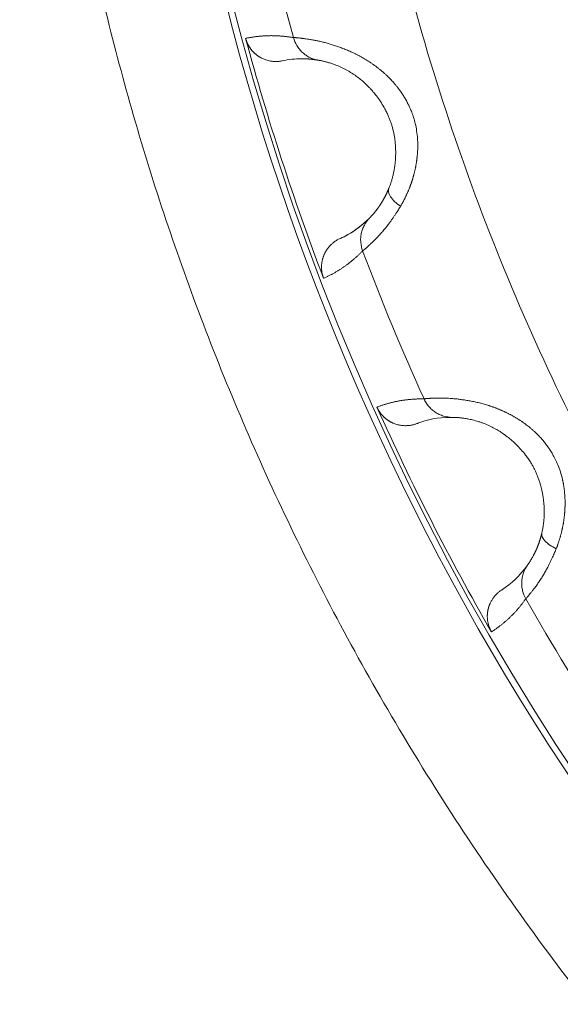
# Model space of a CAD drawing. Header units: millimetres. Extents: x 51337 to 61814, y -21781 to -12277.
# Tile 210 of 256: x 59213 to 59222, y -20740 to -20724. Entities that reach past the tile are written whole.
import ezdxf

# ---------------------------------------------------------------- set-up
doc = ezdxf.new("R2010")
doc.units = ezdxf.units.MM
doc.header["$LTSCALE"] = 0.3175
doc.layers.add('1轮廓实线层', color=7, linetype='Continuous', lineweight=18)

msp = doc.modelspace()

# ---------------------------------------------------------------- linework, layer by layer
at = {"layer": '1轮廓实线层'}
for p, q in [((59217.41015, -20724.71658), (59217.45445, -20724.70769)), ((59217.89188, -20724.69184), (59217.97658, -20724.70369))]:
    msp.add_line(p, q, dxfattribs=at)
for centre, radius, start, end in [((59255.29339, -20712.0386), 120, 105.6266319, 195.8396374), ((59255.29339, -20713.97664), 40, 288.773642, 251.226405), ((59255.29339, -20713.97664), 39.90067, 187.029876, 250.479421)]:
    msp.add_arc(centre, radius, start, end, dxfattribs=at)
for points, degree, knots in [([(59243.29339, -20762.51529), (59241.8275, -20762.15288), (59240.37805, -20761.72403), (59237.5239, -20760.73694), (59236.11919, -20760.1787), (59233.36605, -20758.93742), (59232.01761, -20758.25438), (59229.38807, -20756.7691), (59228.10696, -20755.96686), (59225.62259, -20754.24976), (59224.41932, -20753.3349), (59222.10049, -20751.40006), (59220.98493, -20750.38008), (59218.85067, -20748.24337), (59217.83198, -20747.12665), (59215.89979, -20744.80561), (59214.98631, -20743.60129), (59213.27205, -20741.11495), (59212.47128, -20739.83293), (59210.98901, -20737.20168), (59210.30752, -20735.85247), (59209.06939, -20733.0979), (59208.51277, -20731.69256), (59207.52894, -20728.83727), (59207.10175, -20727.38733), (59206.3803, -20724.45474), (59206.08605, -20722.9721), (59205.63289, -20719.98626), (59205.47399, -20718.48307), (59205.29284, -20715.46848), (59205.27059, -20713.95708), (59205.36294, -20710.93847), (59205.47753, -20709.43125), (59205.84261, -20706.43337), (59206.0931, -20704.94271), (59206.72792, -20701.99016), (59207.11225, -20700.52827), (59208.01161, -20697.64527), (59208.52663, -20696.22415), (59209.68315, -20693.43434), (59210.32464, -20692.06565), (59211.72882, -20689.39192), (59212.49151, -20688.08688), (59214.13185, -20685.55116), (59215.00949, -20684.32048), (59216.87252, -20681.94358), (59217.85791, -20680.79735), (59219.92836, -20678.59876), (59221.01341, -20677.54639), (59223.27429, -20675.54414), (59224.45011, -20674.59426), (59226.88287, -20672.80478), (59228.1398, -20671.96518), (59230.72449, -20670.40314), (59232.05224, -20669.68071), (59234.76766, -20668.35894), (59236.15533, -20667.7596), (59238.97919, -20666.68893), (59240.4154, -20666.21761), (59243.32455, -20665.40682), (59244.79751, -20665.06737), (59247.76809, -20664.52313), (59249.26572, -20664.31834), (59252.27336, -20664.04509), (59253.78337, -20663.97664), (59255.29339, -20663.97664)], 3, [0, 0, 0, 0, 0.03125, 0.03125, 0.0625, 0.0625, 0.09375, 0.09375, 0.125, 0.125, 0.15625, 0.15625, 0.1875, 0.1875, 0.21875, 0.21875, 0.25, 0.25, 0.28125, 0.28125, 0.3125, 0.3125, 0.34375, 0.34375, 0.375, 0.375, 0.40625, 0.40625, 0.4375, 0.4375, 0.46875, 0.46875, 0.5, 0.5, 0.53125, 0.53125, 0.5625, 0.5625, 0.59375, 0.59375, 0.625, 0.625, 0.65625, 0.65625, 0.6875, 0.6875, 0.71875, 0.71875, 0.75, 0.75, 0.78125, 0.78125, 0.8125, 0.8125, 0.84375, 0.84375, 0.875, 0.875, 0.90625, 0.90625, 0.9375, 0.9375, 0.96875, 0.96875, 1, 1, 1, 1]), ([(59255.29339, -20672.07871), (59254.04905, -20672.07871), (59252.80472, -20672.13418), (59250.32593, -20672.35562), (59249.09147, -20672.52159), (59246.64222, -20672.96272), (59245.42743, -20673.23787), (59243.02714, -20673.89518), (59241.84164, -20674.27733), (59239.50936, -20675.1456), (59238.36258, -20675.63173), (59236.1168, -20676.70408), (59235.01782, -20677.29032), (59232.87638, -20678.55825), (59231.83391, -20679.23995), (59229.81378, -20680.69339), (59228.83611, -20681.46514), (59226.95332, -20683.09257), (59226.0482, -20683.94826), (59224.31769, -20685.73676), (59223.49229, -20686.66959), (59221.92778, -20688.60498), (59221.18866, -20689.60755), (59219.80257, -20691.67447), (59219.15559, -20692.73883), (59217.95891, -20694.92089), (59217.4092, -20696.03859), (59216.41143, -20698.31848), (59215.96335, -20699.48066), (59215.1724, -20701.84028), (59214.82951, -20703.03772), (59214.39612, -20704.85321), (59214.26513, -20705.46159), (59214.08908, -20706.37808), (59214.00615, -20706.8373), (59213.91837, -20707.37458), (59213.87673, -20707.64358), (59213.85647, -20707.77816), (59213.84648, -20707.84547), (59213.84152, -20707.87913), (59213.83905, -20707.89597), (59213.83782, -20707.90438), (59213.8372, -20707.90859), (59213.83689, -20707.91069), (59213.83674, -20707.91175), (59213.83667, -20707.9122), (59213.83663, -20707.9125), (59213.8366, -20707.91269), (59213.70937, -20708.78254), (59213.6062, -20709.67892), (59213.45719, -20711.52223), (59213.41134, -20712.46916), (59213.38646, -20714.40966), (59213.40743, -20715.40323), (59213.5258, -20717.43177), (59213.62322, -20718.46674), (59213.9041, -20720.57141), (59214.08758, -20721.6411), (59214.54995, -20723.80696), (59214.82886, -20724.90312), (59215.49102, -20727.112), (59215.87428, -20728.22472), (59216.75334, -20730.45506), (59217.24915, -20731.57269), (59218.36046, -20733.79945), (59218.97597, -20734.90857), (59220.33249, -20737.10317), (59221.07351, -20738.18863), (59222.68513, -20740.31905), (59223.55575, -20741.36399), (59225.42857, -20743.39496), (59226.4308, -20744.38098), (59228.56636, -20746.2743), (59229.69972, -20747.1816), (59231.4956, -20748.46786), (59232.72477, -20749.30046), (59234.66208, -20750.46658), (59236.69018, -20751.54178), (59238.80563, -20752.51786), (59241.00428, -20753.38663), (59242.52227, -20753.88883), (59243.29339, -20754.11934)], 3, [0, 0, 0, 0, 0.03125, 0.03125, 0.0625, 0.0625, 0.09375, 0.09375, 0.125, 0.125, 0.15625, 0.15625, 0.1875, 0.1875, 0.21875, 0.21875, 0.25, 0.25, 0.28125, 0.28125, 0.3125, 0.3125, 0.34375, 0.34375, 0.375, 0.375, 0.40625, 0.40625, 0.4375, 0.4375, 0.46875, 0.46875, 0.484375, 0.484375, 0.4921875, 0.49609375, 0.49804687, 0.49902344, 0.49951172, 0.49975586, 0.49987793, 0.49993896, 0.49996948, 0.49998474, 0.49999237, 0.49999619, 0.49999619, 0.5, 0.5, 0.53125, 0.53125, 0.5625, 0.5625, 0.59375, 0.59375, 0.625, 0.625, 0.65625, 0.65625, 0.6875, 0.6875, 0.71875, 0.71875, 0.75, 0.75, 0.78125, 0.78125, 0.8125, 0.8125, 0.84375, 0.84375, 0.875, 0.875, 0.90625, 0.90625, 0.921875, 0.9375, 0.953125, 0.96875, 0.984375, 1, 1, 1, 1]), ([(59216.82664, -20724.35722), (59216.83393, -20724.35569), (59216.84849, -20724.35263), (59216.87038, -20724.34835), (59216.89226, -20724.34431), (59216.91413, -20724.34052), (59216.936, -20724.33699), (59216.95786, -20724.3337), (59216.97971, -20724.33066), (59217.00157, -20724.32786), (59217.02341, -20724.32532), (59217.04525, -20724.32302), (59217.06709, -20724.32097), (59217.08892, -20724.31917), (59217.11074, -20724.31762), (59217.13256, -20724.31631), (59217.15437, -20724.31525), (59217.17618, -20724.31443), (59217.19798, -20724.31386), (59217.21977, -20724.31353), (59217.24156, -20724.31344), (59217.26335, -20724.31361), (59217.28512, -20724.31401), (59217.3069, -20724.31466), (59217.32866, -20724.31555), (59217.35042, -20724.31668), (59217.37218, -20724.31806), (59217.39393, -20724.31967), (59217.41567, -20724.32153), (59217.43741, -20724.32363), (59217.45914, -20724.32597), (59217.48087, -20724.32856), (59217.50259, -20724.33138), (59217.52431, -20724.33444), (59217.54603, -20724.33774), (59217.56773, -20724.34127), (59217.58223, -20724.34382), (59217.58947, -20724.3451)], 3, [0, 0, 0, 0, 0.03018538, 0.06027571, 0.09027099, 0.12017124, 0.14997646, 0.17968666, 0.20930187, 0.23882208, 0.2682473, 0.29757755, 0.32681284, 0.35595318, 0.38499858, 0.41394905, 0.44280459, 0.47156523, 0.50023097, 0.52880183, 0.55727781, 0.58565893, 0.61394519, 0.64213662, 0.67023321, 0.69823499, 0.72614196, 0.75395414, 0.78167154, 0.80929416, 0.83682203, 0.86425515, 0.89159354, 0.9188372, 0.94598616, 0.97304042, 1, 1, 1, 1]), ([(59216.82664, -20724.35722), (59216.82759, -20724.36064), (59216.82949, -20724.3675), (59216.83262, -20724.37773), (59216.83597, -20724.38793), (59216.83955, -20724.39809), (59216.84337, -20724.4082), (59216.84741, -20724.41825), (59216.85167, -20724.42823), (59216.85616, -20724.43813), (59216.86088, -20724.44796), (59216.86582, -20724.45769), (59216.87097, -20724.46733), (59216.87634, -20724.47686), (59216.88193, -20724.48628), (59216.88772, -20724.49558), (59216.89371, -20724.50475), (59216.8999, -20724.51379), (59216.90629, -20724.52269), (59216.91287, -20724.53143), (59216.91963, -20724.54003), (59216.92656, -20724.54846), (59216.93367, -20724.55673), (59216.94095, -20724.56483), (59216.94839, -20724.57275), (59216.95597, -20724.5805), (59216.96371, -20724.58805), (59216.97158, -20724.59542), (59216.97959, -20724.60259), (59216.98772, -20724.60957), (59216.99597, -20724.61634), (59217.00433, -20724.62292), (59217.01279, -20724.62928), (59217.02135, -20724.63544), (59217.02999, -20724.6414), (59217.03871, -20724.64714), (59217.05026, -20724.6544), (59217.07006, -20724.66601), (59217.10416, -20724.68343), (59217.15631, -20724.70413), (59217.20469, -20724.71639), (59217.24184, -20724.72222), (59217.26175, -20724.72455), (59217.28228, -20724.72611), (59217.30337, -20724.72683), (59217.32494, -20724.72664), (59217.34692, -20724.72551), (59217.36921, -20724.72334), (59217.39173, -20724.72019), (59217.4067, -20724.71721), (59217.41423, -20724.71571)], 3, [0, 0, 0, 0, 0.01404771, 0.028147, 0.04229447, 0.05648664, 0.07071995, 0.08499079, 0.09929547, 0.11363027, 0.12799139, 0.142375, 0.15677723, 0.17119418, 0.18562192, 0.20005648, 0.2144939, 0.2289302, 0.24336141, 0.25778353, 0.2721926, 0.28658468, 0.30095582, 0.31530212, 0.32961973, 0.34390479, 0.35815354, 0.37236225, 0.38652723, 0.40064486, 0.41471162, 0.42872401, 0.44267863, 0.45657217, 0.47040139, 0.48416313, 0.49785433, 0.52433133, 0.57488202, 0.6490802, 0.74569001, 0.77133612, 0.79775021, 0.82488835, 0.85270273, 0.88114185, 0.91015069, 0.93967106, 0.96964196, 1, 1, 1, 1]), ([(59219.30136, -20727.03737), (59219.30425, -20727.03247), (59219.31001, -20727.02269), (59219.31852, -20727.00785), (59219.32692, -20726.99295), (59219.33519, -20726.97796), (59219.34335, -20726.96289), (59219.35137, -20726.94773), (59219.35928, -20726.93251), (59219.36705, -20726.9172), (59219.3747, -20726.90183), (59219.38223, -20726.88638), (59219.38962, -20726.87086), (59219.39688, -20726.85527), (59219.40402, -20726.83962), (59219.41102, -20726.8239), (59219.41789, -20726.80812), (59219.42463, -20726.79228), (59219.43123, -20726.77638), (59219.4377, -20726.76042), (59219.44403, -20726.74441), (59219.45023, -20726.72834), (59219.45629, -20726.71222), (59219.46221, -20726.69605), (59219.46799, -20726.67984), (59219.47363, -20726.66357), (59219.47913, -20726.64726), (59219.48449, -20726.63091), (59219.4897, -20726.61452), (59219.49478, -20726.59809), (59219.4997, -20726.58162), (59219.50448, -20726.56512), (59219.50912, -20726.54858), (59219.51361, -20726.53202), (59219.51795, -20726.51542), (59219.52214, -20726.49879), (59219.52618, -20726.48214), (59219.53007, -20726.46547), (59219.53381, -20726.44877), (59219.53739, -20726.43205), (59219.54083, -20726.41531), (59219.54411, -20726.39856), (59219.54723, -20726.38179), (59219.5502, -20726.365), (59219.55301, -20726.34821), (59219.55567, -20726.33141), (59219.55817, -20726.3146), (59219.5605, -20726.29778), (59219.56268, -20726.28096), (59219.5647, -20726.26414), (59219.56656, -20726.24731), (59219.56825, -20726.23049), (59219.56978, -20726.21367), (59219.57115, -20726.19686), (59219.57235, -20726.18005), (59219.57338, -20726.16326), (59219.57425, -20726.14647), (59219.57495, -20726.12969), (59219.57549, -20726.11293), (59219.57585, -20726.09619), (59219.57605, -20726.07946), (59219.57607, -20726.06275), (59219.57593, -20726.04607), (59219.57561, -20726.0294), (59219.57512, -20726.01276), (59219.57445, -20725.99615), (59219.57361, -20725.97957), (59219.57026, -20725.925), (59219.56082, -20725.83749), (59219.53885, -20725.72304), (59219.51188, -20725.62434), (59219.48255, -20725.54074), (59219.45356, -20725.47141), (59219.4235, -20725.40758), (59219.39146, -20725.34661), (59219.35589, -20725.2863), (59219.32037, -20725.23156), (59219.28556, -20725.1822), (59219.25204, -20725.13799), (59219.22032, -20725.09872), (59219.19081, -20725.06418), (59219.1639, -20725.03417), (59219.13989, -20725.00849), (59219.11904, -20724.98698), (59219.10156, -20724.96948), (59219.08761, -20724.95589), (59219.07733, -20724.94607), (59219.06672, -20724.93617), (59219.05442, -20724.92506), (59219.03919, -20724.9115), (59219.0238, -20724.89808), (59219.00826, -20724.88481), (59218.99259, -20724.87168), (59218.97677, -20724.85869), (59218.96081, -20724.84585), (59218.94471, -20724.83316), (59218.92848, -20724.82062), (59218.91213, -20724.80823), (59218.89564, -20724.79599), (59218.87903, -20724.78391), (59218.8623, -20724.77199), (59218.84545, -20724.76022), (59218.82849, -20724.74862), (59218.81141, -20724.73717), (59218.79422, -20724.72589), (59218.77692, -20724.71478), (59218.75951, -20724.70383), (59218.74199, -20724.69306), (59218.72436, -20724.68245), (59218.70662, -20724.67202), (59218.68878, -20724.66176), (59218.67083, -20724.65167), (59218.65278, -20724.64177), (59218.63463, -20724.63204), (59218.6164, -20724.6225), (59218.59808, -20724.61314), (59218.56176, -20724.59502), (59218.50727, -20724.56937), (59218.43516, -20724.53846), (59218.36367, -20724.51042), (59218.29351, -20724.48508), (59218.22513, -20724.46228), (59218.1587, -20724.44194), (59218.1094, -20724.42787), (59218.07187, -20724.41806), (59218.04144, -20724.41062), (59218.00057, -20724.40125), (59217.95043, -20724.39073), (59217.89316, -20724.37997), (59217.8385, -20724.37097), (59217.79374, -20724.36442), (59217.76327, -20724.36034), (59217.741, -20724.3574), (59217.72288, -20724.35493), (59217.70574, -20724.35281), (59217.69011, -20724.35098), (59217.67593, -20724.34944), (59217.66312, -20724.34815), (59217.65161, -20724.34708), (59217.64134, -20724.34622), (59217.63224, -20724.34553), (59217.62422, -20724.345), (59217.61723, -20724.34461), (59217.61118, -20724.34434), (59217.606, -20724.34419), (59217.60163, -20724.34414), (59217.59799, -20724.34418), (59217.59502, -20724.3443), (59217.59265, -20724.34449), (59217.59079, -20724.34475), (59217.5899, -20724.34499), (59217.58947, -20724.3451)], 3, [0, 0, 0, 0, 0.00396949, 0.00792271, 0.01186003, 0.01578181, 0.01968837, 0.02358008, 0.02745725, 0.0313202, 0.03516926, 0.03900472, 0.04282688, 0.04663604, 0.05043246, 0.05421644, 0.05798822, 0.06174807, 0.06549624, 0.06923297, 0.07295849, 0.07667303, 0.08037682, 0.08407006, 0.08775297, 0.09142573, 0.09508856, 0.09874162, 0.10238511, 0.1060192, 0.10964406, 0.11325986, 0.11686674, 0.12046488, 0.1240544, 0.12763547, 0.1312082, 0.13477275, 0.13832923, 0.14187778, 0.14541851, 0.14895154, 0.15247698, 0.15599495, 0.15950555, 0.16300889, 0.16650507, 0.1699942, 0.17347637, 0.1769517, 0.18042028, 0.18388221, 0.18733759, 0.19078653, 0.1942291, 0.19766542, 0.20109558, 0.20451967, 0.20793779, 0.21135004, 0.21475652, 0.21815732, 0.22155254, 0.22494229, 0.22832666, 0.23170577, 0.23507971, 0.2384486, 0.26502367, 0.28858214, 0.30926629, 0.32719576, 0.34242456, 0.35495638, 0.37010786, 0.38432111, 0.39758013, 0.40987007, 0.42117585, 0.43148202, 0.44077334, 0.44903524, 0.45625408, 0.46241746, 0.46751438, 0.47153548, 0.47447326, 0.47632223, 0.48054165, 0.48477243, 0.48901473, 0.4932687, 0.49753453, 0.50181238, 0.50610245, 0.51040495, 0.51472008, 0.51904807, 0.52338918, 0.52774364, 0.53211174, 0.53649375, 0.54088998, 0.54530077, 0.54972665, 0.55416822, 0.55862608, 0.56310085, 0.56759318, 0.57210371, 0.5766331, 0.58118203, 0.58575112, 0.59034034, 0.59494933, 0.59957776, 0.60422533, 0.622501, 0.6410032, 0.65970204, 0.67856197, 0.69757309, 0.71674304, 0.73607139, 0.74201651, 0.75161379, 0.76490257, 0.7819314, 0.80275304, 0.82690071, 0.84607374, 0.86019506, 0.86921539, 0.87888546, 0.88827987, 0.8973966, 0.90623394, 0.91479041, 0.92306479, 0.93105596, 0.93876294, 0.94618481, 0.95332069, 0.96016969, 0.96673093, 0.97300347, 0.97898633, 0.98467851, 0.99007894, 0.99518648, 1, 1, 1, 1]), ([(59217.98486, -20724.7052), (59217.94098, -20724.69754), (59217.89637, -20724.68357), (59217.83248, -20724.6527), (59217.8117, -20724.64078), (59217.77186, -20724.61389), (59217.75281, -20724.59893), (59217.71709, -20724.56639), (59217.70041, -20724.54882), (59217.66991, -20724.51165), (59217.65609, -20724.49206), (59217.61935, -20724.43128), (59217.60125, -20724.38813), (59217.58947, -20724.3451)], 3, [0, 0, 0, 0, 0.25, 0.25, 0.375, 0.375, 0.5, 0.5, 0.625, 0.625, 0.75, 0.75, 1, 1, 1, 1]), ([(59217.98486, -20724.7052), (59217.98548, -20724.70531), (59217.98674, -20724.70553), (59217.98905, -20724.7059), (59217.99176, -20724.70633), (59217.99496, -20724.70683), (59217.99868, -20724.70743), (59218.00297, -20724.70813), (59218.00789, -20724.70895), (59218.01349, -20724.70992), (59218.0229, -20724.7116), (59218.03758, -20724.71439), (59218.05964, -20724.71903), (59218.08172, -20724.72415), (59218.10302, -20724.72949), (59218.12305, -20724.73482), (59218.14578, -20724.74127), (59218.17135, -20724.74902), (59218.19985, -20724.75827), (59218.23135, -20724.76924), (59218.26588, -20724.78219), (59218.30381, -20724.79753), (59218.34459, -20724.81539), (59218.38754, -20724.83577), (59218.42349, -20724.85421), (59218.45282, -20724.87013), (59218.47668, -20724.88359), (59218.50529, -20724.90051), (59218.5386, -20724.9214), (59218.58617, -20724.95331), (59218.64327, -20724.99569), (59218.7044, -20725.04707), (59218.75565, -20725.09459), (59218.79753, -20725.13674), (59218.8306, -20725.17233), (59218.85539, -20725.20048), (59218.88859, -20725.23969), (59218.93609, -20725.30004), (59218.99564, -20725.38637), (59219.04583, -20725.47141), (59219.07866, -20725.53552), (59219.10201, -20725.5855), (59219.12184, -20725.63184), (59219.14226, -20725.68573), (59219.15982, -20725.73879), (59219.17532, -20725.79314), (59219.18886, -20725.84925), (59219.20039, -20725.90759), (59219.20956, -20725.9663), (59219.21658, -20726.02673), (59219.22135, -20726.0895), (59219.22364, -20726.1552), (59219.22318, -20726.22283), (59219.21975, -20726.2922), (59219.21316, -20726.36304), (59219.20533, -20726.41963), (59219.19814, -20726.46171), (59219.19294, -20726.48917), (59219.18727, -20726.51638), (59219.18115, -20726.54335), (59219.17457, -20726.57004), (59219.16753, -20726.59646), (59219.16005, -20726.62258), (59219.15213, -20726.64839), (59219.14377, -20726.67388), (59219.13497, -20726.69903), (59219.12576, -20726.72387), (59219.11929, -20726.74002), (59219.11605, -20726.74812)], 3, [0, 0, 0, 0, 0.00751346, 0.01532072, 0.02341965, 0.03180806, 0.04048368, 0.04944414, 0.05868692, 0.06820939, 0.0780087, 0.10243114, 0.12646029, 0.15009368, 0.16456979, 0.17973955, 0.19557198, 0.21203293, 0.22908556, 0.24669088, 0.2648085, 0.28339812, 0.30295313, 0.32206487, 0.34075972, 0.34874675, 0.3585846, 0.37023136, 0.38363925, 0.39876387, 0.42719146, 0.45185063, 0.47297262, 0.49067362, 0.50500901, 0.51600693, 0.52368195, 0.55004108, 0.58294123, 0.61442408, 0.63503769, 0.64482042, 0.66180195, 0.67826824, 0.69423786, 0.70972796, 0.72673846, 0.74375843, 0.7607821, 0.77780066, 0.79613075, 0.81507786, 0.83464761, 0.85485114, 0.87570759, 0.89724871, 0.9056631, 0.91409031, 0.92253371, 0.93099704, 0.93948441, 0.94800033, 0.95654972, 0.96513792, 0.97377067, 0.98245415, 0.99119494, 1, 1, 1, 1]), ([(59219.11605, -20726.74812), (59219.11445, -20726.75202), (59219.11126, -20726.75981), (59219.10644, -20726.77124), (59219.10161, -20726.78247), (59219.09678, -20726.79347), (59219.09194, -20726.80426), (59219.08709, -20726.81483), (59219.08226, -20726.82519), (59219.07743, -20726.83534), (59219.07261, -20726.84529), (59219.0678, -20726.85503), (59219.06301, -20726.86457), (59219.05824, -20726.87391), (59219.05349, -20726.88306), (59219.04877, -20726.89202), (59219.04407, -20726.90078), (59219.0394, -20726.90936), (59219.03476, -20726.91776), (59219.03016, -20726.92597), (59219.02559, -20726.93401), (59219.02106, -20726.94186), (59219.01657, -20726.94955), (59219.01212, -20726.95706), (59219.00772, -20726.96441), (59219.00336, -20726.97159), (59218.99904, -20726.9786), (59218.99477, -20726.98546), (59218.99056, -20726.99215), (59218.98639, -20726.99869), (59218.98227, -20727.00508), (59218.97821, -20727.01132), (59218.9742, -20727.01741), (59218.97025, -20727.02335), (59218.96635, -20727.02915), (59218.96251, -20727.0348), (59218.95872, -20727.04032), (59218.955, -20727.0457), (59218.95133, -20727.05095), (59218.94772, -20727.05606), (59218.94417, -20727.06105), (59218.94069, -20727.06591), (59218.93726, -20727.07064), (59218.93389, -20727.07525), (59218.93059, -20727.07974), (59218.92734, -20727.08411), (59218.92416, -20727.08836), (59218.91597, -20727.09922), (59218.90201, -20727.11724), (59218.88238, -20727.14143), (59218.86173, -20727.16563), (59218.84497, -20727.18425), (59218.83252, -20727.19756), (59218.82402, -20727.2064), (59218.81736, -20727.21318), (59218.81228, -20727.21825), (59218.80855, -20727.22195), (59218.80586, -20727.22462), (59218.80463, -20727.22587), (59218.80406, -20727.22646)], 3, [0, 0, 0, 0, 0.0114008, 0.02273719, 0.03401028, 0.04522103, 0.05637026, 0.06745862, 0.07848665, 0.08945476, 0.10036322, 0.11121222, 0.12200185, 0.13273207, 0.1434028, 0.15401385, 0.16456497, 0.17505584, 0.18548607, 0.19585522, 0.2061628, 0.21640828, 0.22659108, 0.23671057, 0.2467661, 0.25675699, 0.26668254, 0.27654199, 0.28633461, 0.29605961, 0.30571622, 0.31530363, 0.32482104, 0.33426763, 0.34364258, 0.35294507, 0.36217427, 0.37132935, 0.38040949, 0.38941387, 0.39834166, 0.40719205, 0.41596423, 0.42465739, 0.43327074, 0.44180349, 0.45025487, 0.45862409, 0.50771784, 0.5670267, 0.63689681, 0.71769997, 0.76814187, 0.81534828, 0.85922965, 0.8997056, 0.93670309, 0.97015512, 1, 1, 1, 1]), ([(59219.11605, -20726.74812), (59219.10879, -20726.76599), (59219.10442, -20726.80805), (59219.13644, -20726.88476), (59219.20567, -20726.96544), (59219.26865, -20727.01507), (59219.30136, -20727.03737)], 3, [0, 0, 0, 0, 0.24769377, 0.50189629, 0.75609882, 1, 1, 1, 1]), ([(59218.69585, -20727.75019), (59218.69617, -20727.74999), (59218.69683, -20727.7496), (59218.69808, -20727.74876), (59218.69959, -20727.7477), (59218.70141, -20727.74637), (59218.70357, -20727.74475), (59218.70609, -20727.74281), (59218.70901, -20727.74051), (59218.71237, -20727.73783), (59218.71619, -20727.73474), (59218.72051, -20727.73119), (59218.72536, -20727.72716), (59218.73078, -20727.7226), (59218.73679, -20727.71749), (59218.74342, -20727.71178), (59218.75072, -20727.70544), (59218.75869, -20727.69842), (59218.77177, -20727.68677), (59218.79251, -20727.66808), (59218.82457, -20727.63856), (59218.86553, -20727.5995), (59218.91251, -20727.55271), (59218.96205, -20727.50045), (59219.01, -20727.44655), (59219.05695, -20727.39042), (59219.09883, -20727.33693), (59219.1352, -20727.28798), (59219.16597, -20727.24513), (59219.19439, -20727.20413), (59219.22041, -20727.16537), (59219.24401, -20727.12918), (59219.26521, -20727.09582), (59219.28403, -20727.06561), (59219.29585, -20727.04636), (59219.30136, -20727.03737)], 3, [0, 0, 0, 0, 0.01071754, 0.02203092, 0.03393745, 0.04643449, 0.05951944, 0.07318978, 0.08744305, 0.10227689, 0.11768901, 0.13367719, 0.15023929, 0.16737319, 0.18507684, 0.20334817, 0.22218509, 0.24158542, 0.26154691, 0.312327, 0.37160412, 0.43924341, 0.5150676, 0.58163483, 0.64470892, 0.70430255, 0.76044006, 0.80090574, 0.83825972, 0.87255911, 0.90385889, 0.93221013, 0.95765864, 0.98024414, 1, 1, 1, 1]), ([(59218.80156, -20727.22903), (59218.80026, -20727.23037), (59218.79895, -20727.23171), (59218.69106, -20727.34173), (59218.57603, -20727.42695), (59218.41772, -20727.5148), (59218.38035, -20727.53356), (59218.34238, -20727.55067)], 3, [0, 0, 0, 0, 0.00933124, 0.00933124, 0.76994088, 0.76994088, 1, 1, 1, 1]), ([(59218.69585, -20727.75019), (59218.68009, -20727.70846), (59218.66937, -20727.66291), (59218.66338, -20727.59214), (59218.66304, -20727.56817), (59218.66587, -20727.52017), (59218.66903, -20727.49615), (59218.6788, -20727.44883), (59218.68542, -20727.42553), (59218.70184, -20727.38037), (59218.71165, -20727.35851), (59218.74519, -20727.29597), (59218.77306, -20727.25846), (59218.80406, -20727.22646)], 3, [0, 0, 0, 0, 0.25, 0.25, 0.375, 0.375, 0.5, 0.5, 0.625, 0.625, 0.75, 0.75, 1, 1, 1, 1]), ([(59218.07159, -20728.18878), (59218.03921, -20728.10387), (59218.03835, -20727.91314), (59218.07711, -20727.8188), (59218.09609, -20727.77262), (59218.1257, -20727.72907), (59218.20565, -20727.61145), (59218.33617, -20727.55339)], 2, [0, 0, 0, 0.25, 0.5, 0.5, 0.75, 0.75, 1, 1, 1]), ([(59218.69585, -20727.75019), (59218.69074, -20727.75548), (59218.68051, -20727.76607), (59218.66503, -20727.78168), (59218.6494, -20727.79711), (59218.63363, -20727.81235), (59218.61772, -20727.8274), (59218.60166, -20727.84226), (59218.58545, -20727.85693), (59218.5691, -20727.87141), (59218.5526, -20727.88569), (59218.53596, -20727.89979), (59218.51916, -20727.91369), (59218.50222, -20727.92739), (59218.48514, -20727.94091), (59218.46791, -20727.95423), (59218.45052, -20727.96736), (59218.433, -20727.98029), (59218.41532, -20727.99303), (59218.39749, -20728.00558), (59218.37952, -20728.01793), (59218.3614, -20728.03009), (59218.34313, -20728.04205), (59218.32471, -20728.05381), (59218.30614, -20728.06538), (59218.28742, -20728.07676), (59218.26855, -20728.08794), (59218.24953, -20728.09892), (59218.23036, -20728.1097), (59218.21104, -20728.12028), (59218.19157, -20728.13067), (59218.17195, -20728.14086), (59218.15218, -20728.15085), (59218.13226, -20728.16065), (59218.11218, -20728.17023), (59218.09196, -20728.17964), (59218.07839, -20728.18573), (59218.07159, -20728.18878)], 3, [0, 0, 0, 0, 0.02695909, 0.0540129, 0.08116142, 0.10840469, 0.13574271, 0.16317548, 0.19070304, 0.21832537, 0.24604251, 0.27385446, 0.30176123, 0.32976284, 0.35785929, 0.3860506, 0.41433678, 0.44271784, 0.47119379, 0.49976465, 0.52843042, 0.55719112, 0.58604675, 0.61499733, 0.64404287, 0.67318338, 0.70241887, 0.73174935, 0.76117484, 0.79069533, 0.82031085, 0.8500214, 0.87982699, 0.90972764, 0.93972335, 0.96981413, 1, 1, 1, 1]), ([(59218.92411, -20730.24694), (59218.93107, -20730.24429), (59218.94497, -20730.23899), (59218.96592, -20730.23134), (59218.9869, -20730.22393), (59219.00791, -20730.21677), (59219.02895, -20730.20985), (59219.05003, -20730.20318), (59219.07114, -20730.19676), (59219.09229, -20730.19058), (59219.11347, -20730.18465), (59219.13468, -20730.17897), (59219.15593, -20730.17353), (59219.17721, -20730.16833), (59219.19852, -20730.16338), (59219.21986, -20730.15868), (59219.24124, -20730.15422), (59219.26265, -20730.15), (59219.28409, -20730.14602), (59219.30557, -20730.14229), (59219.32707, -20730.1388), (59219.34862, -20730.13555), (59219.37019, -20730.13254), (59219.39179, -20730.12978), (59219.41343, -20730.12725), (59219.4351, -20730.12497), (59219.45681, -20730.12292), (59219.47854, -20730.12112), (59219.50031, -20730.11955), (59219.52211, -20730.11822), (59219.54394, -20730.11714), (59219.5658, -20730.11629), (59219.5877, -20730.11567), (59219.60963, -20730.1153), (59219.63159, -20730.11517), (59219.65358, -20730.11525), (59219.6683, -20730.11551), (59219.67565, -20730.11564)], 3, [0, 0, 0, 0, 0.03018538, 0.06027571, 0.09027099, 0.12017124, 0.14997646, 0.17968666, 0.20930187, 0.23882208, 0.2682473, 0.29757755, 0.32681284, 0.35595318, 0.38499858, 0.41394904, 0.44280459, 0.47156523, 0.50023097, 0.52880183, 0.55727781, 0.58565893, 0.61394519, 0.64213662, 0.67023321, 0.69823499, 0.72614196, 0.75395414, 0.78167154, 0.80929416, 0.83682203, 0.86425515, 0.89159354, 0.9188372, 0.94598616, 0.97304042, 1, 1, 1, 1]), ([(59221.78763, -20732.50697), (59221.78971, -20732.50167), (59221.79387, -20732.49111), (59221.79996, -20732.47513), (59221.80592, -20732.45909), (59221.81175, -20732.44299), (59221.81745, -20732.42683), (59221.823, -20732.41061), (59221.82843, -20732.39433), (59221.83372, -20732.378), (59221.83887, -20732.36162), (59221.84388, -20732.34518), (59221.84875, -20732.3287), (59221.85349, -20732.31217), (59221.85809, -20732.29559), (59221.86255, -20732.27897), (59221.86686, -20732.26231), (59221.87104, -20732.24561), (59221.87508, -20732.22887), (59221.87897, -20732.2121), (59221.88272, -20732.19529), (59221.88632, -20732.17845), (59221.88979, -20732.16158), (59221.89311, -20732.14469), (59221.89628, -20732.12777), (59221.89931, -20732.11082), (59221.90219, -20732.09385), (59221.90492, -20732.07686), (59221.90751, -20732.05986), (59221.90995, -20732.04284), (59221.91224, -20732.0258), (59221.91438, -20732.00875), (59221.91637, -20731.9917), (59221.91821, -20731.97463), (59221.9199, -20731.95756), (59221.92144, -20731.94048), (59221.92282, -20731.9234), (59221.92406, -20731.90632), (59221.92514, -20731.88924), (59221.92606, -20731.87217), (59221.92684, -20731.8551), (59221.92746, -20731.83804), (59221.92792, -20731.82099), (59221.92823, -20731.80395), (59221.92838, -20731.78692), (59221.92837, -20731.76991), (59221.92821, -20731.75292), (59221.92789, -20731.73594), (59221.92741, -20731.71899), (59221.92677, -20731.70206), (59221.92597, -20731.68515), (59221.92501, -20731.66827), (59221.92389, -20731.65142), (59221.92261, -20731.6346), (59221.92117, -20731.61781), (59221.91956, -20731.60106), (59221.91779, -20731.58434), (59221.91586, -20731.56766), (59221.91377, -20731.55103), (59221.91151, -20731.53443), (59221.90909, -20731.51788), (59221.9065, -20731.50137), (59221.90374, -20731.48491), (59221.90082, -20731.4685), (59221.89773, -20731.45215), (59221.89448, -20731.43584), (59221.89105, -20731.41959), (59221.87921, -20731.36622), (59221.85619, -20731.28127), (59221.81659, -20731.17167), (59221.77451, -20731.0784), (59221.73246, -20731.00042), (59221.69299, -20730.93647), (59221.65331, -20730.87813), (59221.61212, -20730.82293), (59221.56756, -20730.76892), (59221.52392, -20730.72041), (59221.48181, -20730.6771), (59221.44179, -20730.63869), (59221.40431, -20730.60486), (59221.36977, -20730.57536), (59221.33849, -20730.54992), (59221.31076, -20730.52832), (59221.2868, -20730.51033), (59221.2668, -20730.49579), (59221.2509, -20730.48454), (59221.23921, -20730.47645), (59221.22717, -20730.46834), (59221.21329, -20730.45929), (59221.19613, -20730.44828), (59221.17883, -20730.43744), (59221.16141, -20730.42676), (59221.14387, -20730.41624), (59221.12621, -20730.40589), (59221.10844, -20730.3957), (59221.09056, -20730.38569), (59221.07257, -20730.37584), (59221.05447, -20730.36616), (59221.03628, -20730.35665), (59221.01798, -20730.34732), (59220.99959, -20730.33816), (59220.98111, -20730.32917), (59220.96254, -20730.32036), (59220.94388, -20730.31173), (59220.92514, -20730.30328), (59220.90631, -20730.29501), (59220.8874, -20730.28692), (59220.86841, -20730.27902), (59220.84934, -20730.2713), (59220.83019, -20730.26377), (59220.81097, -20730.25643), (59220.79166, -20730.24928), (59220.77228, -20730.24232), (59220.75284, -20730.23555), (59220.73333, -20730.22898), (59220.71378, -20730.2226), (59220.67507, -20730.21038), (59220.61724, -20730.19357), (59220.54118, -20730.17432), (59220.46618, -20730.15781), (59220.39292, -20730.14376), (59220.32181, -20730.13194), (59220.25302, -20730.12224), (59220.20213, -20730.11606), (59220.16353, -20730.11223), (59220.13231, -20730.10965), (59220.09048, -20730.10679), (59220.0393, -20730.10424), (59219.98106, -20730.10257), (59219.92566, -20730.10223), (59219.88043, -20730.10276), (59219.8497, -20730.1035), (59219.82724, -20730.10408), (59219.80895, -20730.10448), (59219.7917, -20730.10506), (59219.77598, -20730.1057), (59219.76173, -20730.1064), (59219.74887, -20730.10713), (59219.73734, -20730.10788), (59219.72706, -20730.10863), (59219.71796, -20730.10937), (59219.70996, -20730.1101), (59219.70299, -20730.11081), (59219.69697, -20730.11149), (59219.69184, -20730.11215), (59219.68751, -20730.11279), (59219.68392, -20730.11339), (59219.68101, -20730.11398), (59219.6787, -20730.11454), (59219.6769, -20730.11509), (59219.67606, -20730.11546), (59219.67565, -20730.11564)], 3, [0, 0, 0, 0, 0.00396949, 0.00792271, 0.01186003, 0.01578181, 0.01968837, 0.02358008, 0.02745725, 0.0313202, 0.03516926, 0.03900472, 0.04282688, 0.04663604, 0.05043246, 0.05421644, 0.05798822, 0.06174807, 0.06549624, 0.06923297, 0.07295849, 0.07667303, 0.08037682, 0.08407006, 0.08775297, 0.09142573, 0.09508856, 0.09874162, 0.10238511, 0.1060192, 0.10964406, 0.11325986, 0.11686674, 0.12046488, 0.1240544, 0.12763547, 0.1312082, 0.13477275, 0.13832923, 0.14187778, 0.1454185, 0.14895153, 0.15247698, 0.15599495, 0.15950555, 0.16300889, 0.16650507, 0.1699942, 0.17347637, 0.1769517, 0.18042028, 0.18388221, 0.18733759, 0.19078652, 0.1942291, 0.19766542, 0.20109558, 0.20451967, 0.20793779, 0.21135004, 0.21475652, 0.21815732, 0.22155254, 0.22494229, 0.22832666, 0.23170577, 0.23507971, 0.2384486, 0.26502365, 0.2885821, 0.30926625, 0.32719573, 0.34242454, 0.35495638, 0.3701079, 0.38432118, 0.39758022, 0.40987019, 0.42117599, 0.43148216, 0.44077349, 0.44903538, 0.45625422, 0.46241758, 0.46751448, 0.47153556, 0.4744733, 0.47632223, 0.48054164, 0.48477243, 0.48901472, 0.4932687, 0.49753453, 0.50181238, 0.50610245, 0.51040495, 0.51472008, 0.51904807, 0.52338918, 0.52774364, 0.53211174, 0.53649375, 0.54088998, 0.54530077, 0.54972665, 0.55416822, 0.55862608, 0.56310085, 0.56759318, 0.57210371, 0.5766331, 0.58118203, 0.58575112, 0.59034034, 0.59494933, 0.59957775, 0.60422533, 0.622501, 0.64100319, 0.65970204, 0.67856197, 0.69757308, 0.71674304, 0.73607139, 0.74201651, 0.75161378, 0.76490257, 0.7819314, 0.80275304, 0.82690073, 0.84607376, 0.86019508, 0.86921539, 0.87888546, 0.88827987, 0.8973966, 0.90623394, 0.91479041, 0.92306478, 0.93105596, 0.93876294, 0.94618481, 0.95332069, 0.96016969, 0.96673093, 0.97300346, 0.97898633, 0.98467851, 0.99007894, 0.99518648, 1, 1, 1, 1]), ([(59220.12246, -20730.40946), (59220.07793, -20730.40875), (59220.03169, -20730.40193), (59219.96376, -20730.38143), (59219.94137, -20730.3729), (59219.89782, -20730.35258), (59219.87667, -20730.34078), (59219.8363, -20730.31423), (59219.81708, -20730.29948), (59219.78115, -20730.26754), (59219.76444, -20730.25035), (59219.71864, -20730.19608), (59219.69401, -20730.15629), (59219.67565, -20730.11564)], 3, [0, 0, 0, 0, 0.25, 0.25, 0.375, 0.375, 0.5, 0.5, 0.625, 0.625, 0.75, 0.75, 1, 1, 1, 1]), ([(59218.92411, -20730.24694), (59218.92558, -20730.25017), (59218.92853, -20730.25665), (59218.93323, -20730.26627), (59218.93813, -20730.27582), (59218.94326, -20730.28529), (59218.94861, -20730.29468), (59218.95417, -20730.30397), (59218.95995, -20730.31317), (59218.96593, -20730.32225), (59218.97213, -20730.33122), (59218.97853, -20730.34006), (59218.98513, -20730.34877), (59218.99193, -20730.35735), (59218.99891, -20730.36578), (59219.00609, -20730.37406), (59219.01344, -20730.38218), (59219.02097, -20730.39014), (59219.02867, -20730.39792), (59219.03654, -20730.40554), (59219.04456, -20730.41297), (59219.05273, -20730.42021), (59219.06105, -20730.42727), (59219.0695, -20730.43413), (59219.07809, -20730.44079), (59219.0868, -20730.44725), (59219.09562, -20730.4535), (59219.10455, -20730.45954), (59219.11358, -20730.46538), (59219.1227, -20730.47099), (59219.13191, -20730.4764), (59219.14119, -20730.48158), (59219.15054, -20730.48655), (59219.15996, -20730.49129), (59219.16943, -20730.49582), (59219.17894, -20730.50012), (59219.19148, -20730.50548), (59219.21283, -20730.51385), (59219.24923, -20730.52572), (59219.30399, -20730.53801), (59219.3537, -20730.54255), (59219.39132, -20730.5425), (59219.41135, -20730.54168), (59219.43186, -20730.54001), (59219.45281, -20730.53742), (59219.47408, -20730.53386), (59219.49561, -20730.5293), (59219.51729, -20730.52367), (59219.53904, -20730.51704), (59219.55336, -20730.51175), (59219.56057, -20730.50909)], 3, [0, 0, 0, 0, 0.01404895, 0.02814944, 0.04229806, 0.05649134, 0.07072571, 0.08499755, 0.09930319, 0.11363889, 0.12800085, 0.14238524, 0.1567882, 0.1712058, 0.18563413, 0.20006922, 0.2145071, 0.22894379, 0.24337531, 0.25779767, 0.27220691, 0.28659908, 0.30097023, 0.31531648, 0.32963394, 0.34391878, 0.35816723, 0.37237555, 0.38654007, 0.40065717, 0.41472329, 0.42873498, 0.44268882, 0.45658149, 0.47040975, 0.48417047, 0.49786056, 0.52429348, 0.57483004, 0.64904389, 0.74569774, 0.77133984, 0.79775077, 0.82488657, 0.85269942, 0.88113777, 0.91014661, 0.93966769, 0.96963996, 1, 1, 1, 1]), ([(59220.12246, -20730.40946), (59220.12309, -20730.40946), (59220.12437, -20730.40948), (59220.12671, -20730.40949), (59220.12946, -20730.40949), (59220.1327, -20730.40949), (59220.13646, -20730.40949), (59220.14081, -20730.40951), (59220.1458, -20730.40955), (59220.15149, -20730.40963), (59220.16104, -20730.40982), (59220.17598, -20730.41028), (59220.19849, -20730.41141), (59220.2211, -20730.41301), (59220.24297, -20730.41495), (59220.26357, -20730.41709), (59220.28702, -20730.4199), (59220.31349, -20730.42355), (59220.34309, -20730.42822), (59220.37593, -20730.43414), (59220.41208, -20730.44153), (59220.45197, -20730.45075), (59220.49505, -20730.46201), (59220.54065, -20730.47542), (59220.57905, -20730.48801), (59220.6105, -20730.49914), (59220.63618, -20730.50871), (59220.66708, -20730.52094), (59220.70324, -20730.53636), (59220.75522, -20730.56044), (59220.81826, -20730.59337), (59220.88668, -20730.63456), (59220.94473, -20730.67348), (59220.99269, -20730.70856), (59221.03091, -20730.73854), (59221.0598, -20730.76246), (59221.09872, -20730.79599), (59221.15508, -20730.84816), (59221.2274, -20730.92412), (59221.29028, -20731.00026), (59221.33273, -20731.05843), (59221.36362, -20731.10415), (59221.39045, -20731.14681), (59221.41904, -20731.19685), (59221.44469, -20731.24651), (59221.4685, -20731.29777), (59221.49065, -20731.35107), (59221.51117, -20731.40689), (59221.52941, -20731.46344), (59221.5458, -20731.52203), (59221.56033, -20731.58328), (59221.57287, -20731.64781), (59221.58299, -20731.71469), (59221.59046, -20731.78374), (59221.59503, -20731.85474), (59221.59614, -20731.91185), (59221.59562, -20731.95454), (59221.59478, -20731.98247), (59221.59345, -20732.01024), (59221.59161, -20732.03783), (59221.58929, -20732.06523), (59221.58648, -20732.09242), (59221.58318, -20732.11939), (59221.57939, -20732.14612), (59221.57512, -20732.17261), (59221.57036, -20732.19882), (59221.56514, -20732.22479), (59221.56129, -20732.24175), (59221.55935, -20732.25027)], 3, [0, 0, 0, 0, 0.00751234, 0.01531861, 0.02341668, 0.03180434, 0.04047932, 0.04943925, 0.05868162, 0.06820377, 0.07800286, 0.10242434, 0.12645313, 0.15008672, 0.16454844, 0.17970859, 0.19553609, 0.21199667, 0.22905337, 0.24666702, 0.26479704, 0.28340293, 0.30295755, 0.32206882, 0.34076316, 0.34874921, 0.35858649, 0.37023309, 0.38364123, 0.39876648, 0.4271965, 0.45185725, 0.47298004, 0.49068109, 0.50501576, 0.51601219, 0.52368497, 0.5500435, 0.58294355, 0.61442466, 0.6350381, 0.64482225, 0.66180367, 0.67826987, 0.69423943, 0.7097295, 0.72673995, 0.74375987, 0.76078352, 0.77780208, 0.79613225, 0.81507935, 0.834649, 0.85485234, 0.8757085, 0.89724925, 0.90566358, 0.91409074, 0.92253408, 0.93099736, 0.93948468, 0.94800056, 0.9565499, 0.96513806, 0.97377078, 0.98245422, 0.99119497, 1, 1, 1, 1]), ([(59219.56317, -20730.50809), (59219.56758, -20730.50641), (59219.572, -20730.50474), (59219.5807, -20730.50151), (59219.58498, -20730.49995), (59219.58926, -20730.4984)], 3, [0, 0, 0, 0, 0.50924562, 0.50924562, 1, 1, 1, 1]), ([(59221.55935, -20732.25027), (59221.55838, -20732.25437), (59221.55645, -20732.26256), (59221.55348, -20732.27461), (59221.55047, -20732.28645), (59221.54741, -20732.29807), (59221.54432, -20732.30948), (59221.54119, -20732.32068), (59221.53803, -20732.33167), (59221.53485, -20732.34245), (59221.53165, -20732.35303), (59221.52843, -20732.3634), (59221.52519, -20732.37357), (59221.52194, -20732.38355), (59221.51868, -20732.39333), (59221.51541, -20732.40291), (59221.51214, -20732.4123), (59221.50887, -20732.42151), (59221.50561, -20732.43052), (59221.50234, -20732.43936), (59221.49909, -20732.44801), (59221.49584, -20732.45648), (59221.49261, -20732.46477), (59221.48939, -20732.47289), (59221.48619, -20732.48083), (59221.483, -20732.4886), (59221.47984, -20732.49621), (59221.4767, -20732.50365), (59221.47358, -20732.51092), (59221.47049, -20732.51803), (59221.46742, -20732.52499), (59221.46438, -20732.53178), (59221.46138, -20732.53842), (59221.4584, -20732.54491), (59221.45546, -20732.55125), (59221.45255, -20732.55743), (59221.44967, -20732.56348), (59221.44684, -20732.56937), (59221.44403, -20732.57513), (59221.44127, -20732.58075), (59221.43855, -20732.58623), (59221.43586, -20732.59157), (59221.43322, -20732.59678), (59221.43061, -20732.60186), (59221.42805, -20732.60681), (59221.42553, -20732.61163), (59221.42305, -20732.61633), (59221.41666, -20732.62835), (59221.40569, -20732.64832), (59221.39009, -20732.67529), (59221.37348, -20732.70242), (59221.35984, -20732.72343), (59221.34962, -20732.73853), (59221.34261, -20732.74859), (59221.33709, -20732.75632), (59221.33287, -20732.76213), (59221.32976, -20732.76637), (59221.32752, -20732.76942), (59221.32651, -20732.77085), (59221.32603, -20732.77152)], 3, [0, 0, 0, 0, 0.0114003, 0.02273621, 0.03400884, 0.04521916, 0.05636797, 0.06745593, 0.07848358, 0.08945133, 0.10035946, 0.11120814, 0.12199747, 0.13272742, 0.1433979, 0.15400872, 0.16455963, 0.1750503, 0.18548036, 0.19584937, 0.20615683, 0.21640221, 0.22658493, 0.23670437, 0.24675987, 0.25675076, 0.26667632, 0.27653582, 0.2863285, 0.29605359, 0.30571032, 0.31529787, 0.32481544, 0.33426222, 0.34363739, 0.35294013, 0.36216959, 0.37132497, 0.38040544, 0.38941016, 0.39833833, 0.40718912, 0.41596172, 0.42465534, 0.43326918, 0.44180244, 0.45025435, 0.45862414, 0.50771855, 0.56702765, 0.63689757, 0.71770009, 0.76814214, 0.81534866, 0.85923008, 0.89970601, 0.93670342, 0.97015532, 1, 1, 1, 1]), ([(59221.55935, -20732.25027), (59221.55509, -20732.26858), (59221.55703, -20732.31034), (59221.59971, -20732.38085), (59221.68099, -20732.45037), (59221.75153, -20732.48991), (59221.78763, -20732.50697)], 3, [0, 0, 0, 0, 0.24143927, 0.49772663, 0.75401399, 1, 1, 1, 1]), ([(59221.30108, -20733.30573), (59221.30137, -20733.30549), (59221.30196, -20733.30499), (59221.30306, -20733.30397), (59221.30439, -20733.30269), (59221.30598, -20733.30109), (59221.30785, -20733.29915), (59221.31004, -20733.29684), (59221.31257, -20733.29411), (59221.31547, -20733.29094), (59221.31876, -20733.28729), (59221.32247, -20733.28311), (59221.32663, -20733.27837), (59221.33127, -20733.27302), (59221.3364, -20733.26703), (59221.34206, -20733.26036), (59221.34827, -20733.25295), (59221.35506, -20733.24477), (59221.36615, -20733.23121), (59221.38371, -20733.20951), (59221.41076, -20733.17534), (59221.4451, -20733.13035), (59221.48418, -20733.07679), (59221.52494, -20733.01742), (59221.56387, -20732.95668), (59221.60146, -20732.89391), (59221.63445, -20732.83452), (59221.66272, -20732.78049), (59221.68641, -20732.73334), (59221.70806, -20732.68841), (59221.7277, -20732.64605), (59221.74535, -20732.60661), (59221.76107, -20732.57035), (59221.77494, -20732.53757), (59221.78359, -20732.5167), (59221.78763, -20732.50697)], 3, [0, 0, 0, 0, 0.0107177, 0.02203122, 0.03393788, 0.04643501, 0.05952004, 0.07319044, 0.08744375, 0.10227761, 0.11768973, 0.13367789, 0.15023994, 0.16737379, 0.18507736, 0.20334858, 0.22218538, 0.24158557, 0.2615469, 0.31232616, 0.37160301, 0.43924258, 0.5150676, 0.58163461, 0.64470863, 0.70430233, 0.76044006, 0.80090573, 0.83825972, 0.8725591, 0.90385887, 0.93221011, 0.95765863, 0.98024414, 1, 1, 1, 1]), ([(59221.30108, -20733.30573), (59221.27899, -20733.26698), (59221.26128, -20733.22366), (59221.24428, -20733.15471), (59221.2402, -20733.13108), (59221.23549, -20733.08323), (59221.23485, -20733.05902), (59221.23711, -20733.01075), (59221.23999, -20732.9867), (59221.24915, -20732.93953), (59221.25541, -20732.9164), (59221.27876, -20732.84939), (59221.30042, -20732.80797), (59221.32603, -20732.77152)], 3, [0, 0, 0, 0, 0.25, 0.25, 0.375, 0.375, 0.5, 0.5, 0.625, 0.625, 0.75, 0.75, 1, 1, 1, 1]), ([(59220.75312, -20733.83657), (59220.70786, -20733.75778), (59220.67717, -20733.56953), (59220.7007, -20733.47029), (59220.71222, -20733.42171), (59220.73465, -20733.37406), (59220.79521, -20733.24538), (59220.91505, -20733.16762)], 2, [0, 0, 0, 0.25, 0.5, 0.5, 0.75, 0.75, 1, 1, 1]), ([(59221.30108, -20733.30573), (59221.29687, -20733.31175), (59221.28842, -20733.32381), (59221.27557, -20733.34165), (59221.26255, -20733.35934), (59221.24936, -20733.37686), (59221.23599, -20733.39422), (59221.22246, -20733.41141), (59221.20874, -20733.42843), (59221.19486, -20733.44529), (59221.1808, -20733.46198), (59221.16656, -20733.4785), (59221.15215, -20733.49485), (59221.13756, -20733.51104), (59221.1228, -20733.52706), (59221.10787, -20733.54292), (59221.09275, -20733.5586), (59221.07746, -20733.57412), (59221.062, -20733.58947), (59221.04635, -20733.60465), (59221.03053, -20733.61966), (59221.01454, -20733.6345), (59220.99836, -20733.64917), (59220.98201, -20733.66368), (59220.96548, -20733.67801), (59220.94877, -20733.69217), (59220.93188, -20733.70616), (59220.91481, -20733.71998), (59220.89757, -20733.73363), (59220.88014, -20733.74711), (59220.86254, -20733.76041), (59220.84475, -20733.77355), (59220.82679, -20733.78651), (59220.80864, -20733.7993), (59220.79031, -20733.81191), (59220.77181, -20733.82436), (59220.75936, -20733.8325), (59220.75312, -20733.83657)], 3, [0, 0, 0, 0, 0.02695909, 0.0540129, 0.08116143, 0.10840469, 0.13574271, 0.16317549, 0.19070304, 0.21832538, 0.24604252, 0.27385447, 0.30176124, 0.32976284, 0.3578593, 0.38605061, 0.41433679, 0.44271785, 0.4711938, 0.49976465, 0.52843043, 0.55719112, 0.58604676, 0.61499734, 0.64404288, 0.67318339, 0.70241888, 0.73174936, 0.76117484, 0.79069533, 0.82031085, 0.8500214, 0.87982699, 0.90972764, 0.93972335, 0.96981413, 1, 1, 1, 1])]:
    msp.add_open_spline(points, degree=degree, knots=knots, dxfattribs=at)
for points, weights in [([(59245.29339, -20749.71009), (59188.97218, -20733.94861), (59198.17254, -20676.87032), (59255.29339, -20676.87032)], [0.885655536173, 0.376739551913, 0.385737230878, 0.912648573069]), ([(59217.72666, -20724.68246), (59217.81063, -20724.68251), (59217.8966, -20724.68978), (59217.98485, -20724.7052)], [1.00001526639, 1.00001398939, 1.00001274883, 1.00001153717])]:
    msp.add_rational_spline(points, weights, degree=3, dxfattribs=at)
for points in [[(59217.58947, -20724.3451), (59217.36313, -20723.52205), (59217.16376, -20722.69159), (59216.99177, -20721.8555)], [(59218.07159, -20728.18878), (59217.59236, -20726.93367), (59217.17667, -20725.6543), (59216.82664, -20724.35722)], [(59217.41423, -20724.71571), (59217.51553, -20724.69412), (59217.61947, -20724.6824), (59217.72666, -20724.68246)], [(59218.80406, -20727.22646), (59218.66213, -20727.37298), (59218.50498, -20727.47835), (59218.33617, -20727.55339)], [(59219.67565, -20730.11564), (59219.32335, -20729.33813), (59218.99652, -20728.54908), (59218.69585, -20727.75019)], [(59220.75312, -20733.83657), (59220.08345, -20732.67189), (59219.47274, -20731.4733), (59218.92411, -20730.24694)], [(59219.56057, -20730.50909), (59219.72621, -20730.44541), (59219.90405, -20730.40913), (59220.09861, -20730.40926)], [(59220.09861, -20730.40926), (59220.10653, -20730.40926), (59220.11448, -20730.40933), (59220.12246, -20730.40946)], [(59221.32603, -20732.77152), (59221.20877, -20732.93843), (59221.07004, -20733.0671), (59220.91505, -20733.16762)], [(59220.93834, -20733.15222), (59220.92895, -20733.15857), (59220.91949, -20733.16481), (59220.90998, -20733.17094)], [(59222.63886, -20735.48878), (59222.16927, -20734.77596), (59221.72302, -20734.04775), (59221.30108, -20733.30573)]]:
    msp.add_open_spline(points, degree=3, dxfattribs=at)

doc.saveas('drawing.dxf')
